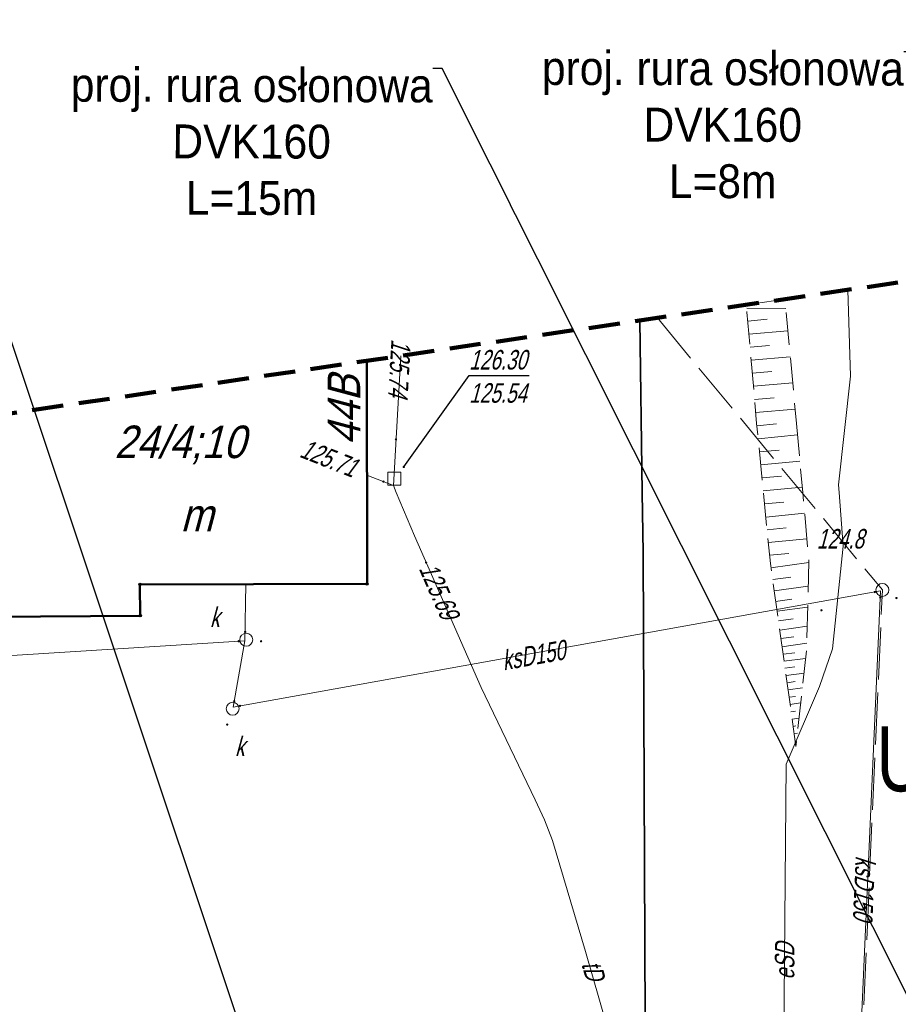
# Model space of a CAD drawing. Extents: x 7463256 to 7464485, y 5957341 to 5958260.
# Tile 75 of 256: x 7463538 to 7463572, y 5957559 to 5957597. Entities that reach past the tile are written whole.
import ezdxf
from ezdxf import colors
from ezdxf.entities.mleader import LeaderData, LeaderLine
from ezdxf.enums import TextEntityAlignment as Align
from ezdxf.math import Vec2, Vec3

# ---------------------------------------------------------------- set-up
doc = ezdxf.new("R2010")
doc.units = 0
doc.header["$MEASUREMENT"] = 0
for name, pattern in [('1.5_0.5', [2, 1.5, -0.5]), ('218-500', [1, 0.5, -0.5]), ('4', [1.8, 1.2, -0.6]), ('mz1.25_0.5', [1.75, 1.25, -0.5]), ('mz2.0_0.5', [2.5, 2, -0.5])]:
    doc.linetypes.add(name, pattern=pattern)
doc.layers.get('0').update_dxf_attribs({"color": 2, "linetype": 'CONTINUOUS', "lineweight": 5})
for name, color, linetype in [('000 Inne (niezydentyfikowane)', 7, 'CONTINUOUS'), ('217-Granica konturu klasyfikcyjnego', 7, 'CONTINUOUS'), ('218-Granica użytku', 7, 'CONTINUOUS'), ('238-Punkt adresowy budynku', 7, 'CONTINUOUS'), ('312-Budynek (powierzchnia)', 7, 'CONTINUOUS'), ('312-Funkcja i liczba kondygnacji', 7, 'CONTINUOUS'), ('312-Numer ewidencyjny budynku', 7, 'CONTINUOUS'), ('Obszar opracowania', 7, 'CONTINUOUS'), ('ogrodzenie trwałe (linia)', 7, 'CONTINUOUS'), ('przewód elektroenergetyczny (linia)', 7, 'CONTINUOUS'), ('przewód elektroenergetyczny (linia)-Atr1', 7, 'CONTINUOUS'), ('przewód kanalizacyjny (linia)', 7, 'CONTINUOUS'), ('przewód kanalizacyjny (linia)-Atr1', 7, 'CONTINUOUS'), ('przewód kanalizacyjny - projektowany lub w budowie (linia) - ob. projektowany', 7, 'CONTINUOUS'), ('przewód telekomunikacyjny (linia)', 7, 'CONTINUOUS'), ('przewód telekomunikacyjny (linia)-Atr1', 7, 'CONTINUOUS'), ('Punkt budynku', 7, 'CONTINUOUS'), ('punkt o określonej wysokości (sieć kanalizacyjna)', 7, 'CONTINUOUS'), ('punkt o określonej wysokości (sieć telekomunikacyjna)', 7, 'CONTINUOUS'), ('punkt o określonej wysokości (sieć telekomunikacyjna)-Atr2', 7, 'CONTINUOUS'), ('punkt o określonej wysokości (sieć telekomunikacyjna)-Atr3', 7, 'CONTINUOUS'), ('punkt wysokościowy naturalny', 7, 'CONTINUOUS'), ('punkt wysokościowy naturalny-Atr2', 7, 'CONTINUOUS'), ('skarpa nieumocniona (powierzchnia)', 7, 'CONTINUOUS'), ('studzienka kwadratowa - przewód telekomunikacyjny (punkt)', 7, 'CONTINUOUS'), ('studzienka okrągła - przewód kanalizacyjny (punkt)', 7, 'CONTINUOUS'), ('studzienka okrągła - przewód kanalizacyjny (punkt)-Atr17', 7, 'CONTINUOUS')]:
    doc.layers.add(name, color=color, linetype=linetype)
doc.layers.add('@Właściciele', color=6, linetype='CONTINUOUS', lineweight=20, plot=False)
doc.layers.add('OBMBS-21-18876-opis proj', color=1, linetype='CONTINUOUS', lineweight=18)
doc.styles.get("Standard").update_dxf_attribs({"font": 'txt', "width": 0.75})
doc.linetypes.add('902-500', pattern='A,3.75,0,[1,ksztalty.shx,S=0.5,R=0,X=0,Y=0],3.75', length=7.5)

# ---------------------------------------------------------------- blocks, each defined once
blk = doc.blocks.new('PW01')
at = {"linetype": 'Continuous', "lineweight": 13}
h = blk.add_hatch(color=0, dxfattribs=at)
edge = h.paths.add_edge_path()
edge.add_arc((0, 0), 0.045, 0, 360)
blk = doc.blocks.new('US15')
at = {"color": 0, "linetype": 'Continuous', "lineweight": 13}
blk.add_circle((0, 0), 0.25, dxfattribs=at)
blk = doc.blocks.new('US15A')
at = {"color": 0, "linetype": 'Continuous', "lineweight": 0}
blk.add_lwpolyline([(-0.25, -0.25), (0.25, -0.25), (0.25, 0.25), (-0.25, 0.25)], close=True, dxfattribs=at)
blk = doc.blocks.new('PUNKTBUD')
at = {"color": 0}
blk.add_circle((0, 0), 0.045, dxfattribs=at)

msp = doc.modelspace()

# ---------------------------------------------------------------- linework, layer by layer
at = {"layer": '000 Inne (niezydentyfikowane)', "color": 7, "linetype": 'Continuous', "lineweight": 13}
for p, q in [((7463566.26, 5957586.15), (7463567.75, 5957586.14)), ((7463566.29, 5957585.65), (7463567.04, 5957585.72)), ((7463566.33, 5957585.15), (7463567.83, 5957585.28)), ((7463566.38, 5957584.65), (7463567.13, 5957584.72)), ((7463566.42, 5957584.15), (7463567.92, 5957584.28)), ((7463566.46, 5957583.65), (7463567.22, 5957583.72)), ((7463566.51, 5957583.15), (7463568.02, 5957583.28)), ((7463566.55, 5957582.64), (7463567.31, 5957582.71)), ((7463566.59, 5957582.14), (7463568.11, 5957582.27)), ((7463566.64, 5957581.63), (7463567.4, 5957581.71)), ((7463566.69, 5957581.13), (7463568.2, 5957581.28)), ((7463566.74, 5957580.63), (7463567.49, 5957580.7)), ((7463566.79, 5957580.13), (7463568.29, 5957580.27)), ((7463566.84, 5957579.63), (7463567.59, 5957579.7)), ((7463566.88, 5957579.13), (7463568.38, 5957579.27)), ((7463566.93, 5957578.63), (7463567.68, 5957578.7)), ((7463566.98, 5957578.13), (7463568.47, 5957578.28)), ((7463567.03, 5957577.64), (7463567.77, 5957577.71)), ((7463567.08, 5957577.15), (7463568.56, 5957577.29)), ((7463567.13, 5957576.66), (7463567.87, 5957576.73)), ((7463567.18, 5957576.18), (7463568.64, 5957576.38)), ((7463567.25, 5957575.73), (7463567.94, 5957575.82)), ((7463567.31, 5957575.3), (7463568.61, 5957575.48)), ((7463567.36, 5957574.89), (7463567.98, 5957574.98)), ((7463567.42, 5957574.51), (7463568.59, 5957574.67)), ((7463567.47, 5957574.14), (7463568.03, 5957574.22)), ((7463567.52, 5957573.79), (7463568.57, 5957573.94)), ((7463567.56, 5957573.46), (7463568.06, 5957573.53)), ((7463567.6, 5957573.15), (7463568.56, 5957573.29)), ((7463567.65, 5957572.86), (7463568.1, 5957572.92)), ((7463567.68, 5957572.59), (7463568.51, 5957572.7)), ((7463567.72, 5957572.33), (7463568.1, 5957572.38)), ((7463567.76, 5957572.05), (7463568.45, 5957572.14)), ((7463567.8, 5957571.77), (7463568.11, 5957571.81)), ((7463567.84, 5957571.49), (7463568.39, 5957571.57)), ((7463567.88, 5957571.21), (7463568.12, 5957571.24)), ((7463567.92, 5957570.93), (7463568.32, 5957570.99)), ((7463567.95, 5957570.65), (7463568.12, 5957570.68)), ((7463567.99, 5957570.37), (7463568.26, 5957570.41)), ((7463568.03, 5957570.09), (7463568.13, 5957570.11)), ((7463568.07, 5957569.82), (7463568.2, 5957569.83))]:
    msp.add_line(p, q, dxfattribs=at)
at = {"layer": '217-Granica konturu klasyfikcyjnego', "color": 3, "linetype": '1.5_0.5', "lineweight": 18, "flags": 128}
for points in [[(7463562.15, 5957585.674), (7463562.23, 5957579.07)], [(7463562.23, 5957579.07), (7463562.27, 5957576.76)], [(7463562.27, 5957576.76), (7463562.4, 5957548.69)]]:
    msp.add_lwpolyline(points, dxfattribs=at)
at = {"layer": '218-Granica użytku', "color": 3, "linetype": '218-500', "lineweight": 18, "flags": 128}
for points in [[(7463562.15, 5957585.674), (7463562.23, 5957579.07)], [(7463562.23, 5957579.07), (7463562.27, 5957576.76)], [(7463562.27, 5957576.76), (7463562.4, 5957548.69)]]:
    msp.add_lwpolyline(points, dxfattribs=at)
at = {"layer": '312-Budynek (powierzchnia)', "color": 7, "linetype": 'Continuous', "lineweight": 50, "flags": 128}
for points in [[(7463551.656, 5957584.127), (7463551.67, 5957575.56)], [(7463551.67, 5957575.56), (7463542.95, 5957575.54)], [(7463542.95, 5957575.54), (7463542.96, 5957574.34)], [(7463542.96, 5957574.34), (7463537.21, 5957574.3)]]:
    msp.add_lwpolyline(points, dxfattribs=at)
at = {"layer": 'Obszar opracowania', "color": 132, "linetype": '4', "lineweight": 200, "flags": 128}
msp.add_lwpolyline([(7463648.63, 5957598.42), (7463381.17, 5957559), (7463352.31, 5957567.45), (7463255.88, 5957568.85), (7463280.41, 5957340.9), (7463468.95, 5957378.08), (7463536.66, 5957509.53), (7463626.95, 5957460.4), (7463653.5, 5957411.27), (7463734.5, 5957471.02), (7463879.22, 5957698.07), (7464314.97, 5957939.96), (7464470.72, 5957945.23), (7464483.34, 5958244.06), (7464262.86, 5958260.06), (7464240.11, 5958013.73), (7463789.91, 5957739.13), (7463712.41, 5957593.35)], close=True, dxfattribs=at)
at = {"layer": 'ogrodzenie trwałe (linia)', "color": 7, "linetype": '902-500', "lineweight": 35, "flags": 128}
msp.add_lwpolyline([(7463514.89, 5957549.48), (7463536.93, 5957549.6), (7463562.39, 5957549.82), (7463562.27, 5957576.76), (7463562.23, 5957579.07), (7463562.149, 5957585.674)], dxfattribs=at)
at = {"layer": 'przewód elektroenergetyczny (linia)', "color": 1, "linetype": 'Continuous', "lineweight": 18, "flags": 128}
msp.add_lwpolyline([(7463442.22, 5957542.25), (7463445.26, 5957543.06), (7463447.01, 5957543.35), (7463447.81, 5957544.21), (7463443.38, 5957546.96), (7463443.27, 5957547.94), (7463465.53, 5957548.03), (7463477.86, 5957548.51), (7463496.11, 5957548.46), (7463505.79, 5957548.47), (7463525.12, 5957548.56), (7463542.15, 5957548.76), (7463563.06, 5957549.08), (7463565.7, 5957550.85), (7463567.67, 5957554.16), (7463567.69, 5957559.66), (7463567.76, 5957568.64), (7463569.04, 5957571.62), (7463569.55, 5957573.07), (7463569.95, 5957577.01), (7463569.8, 5957579.07), (7463569.78, 5957579.36), (7463570.23, 5957583.54), (7463570.134, 5957586.851)], dxfattribs=at)
at = {"layer": 'przewód kanalizacyjny (linia)', "color": 34, "linetype": 'Continuous', "lineweight": 18, "flags": 128}
for points in [[(7463547.02, 5957575.55), (7463546.98, 5957573.38)], [(7463569.57, 5957534.3), (7463571.39, 5957575.29), (7463546.53, 5957570.83), (7463546.98, 5957573.38)], [(7463546.98, 5957573.38), (7463536.8, 5957572.74)]]:
    msp.add_lwpolyline(points, dxfattribs=at)
at = {"layer": 'przewód kanalizacyjny - projektowany lub w budowie (linia) - ob. projektowany', "color": 34, "linetype": 'mz2.0_0.5', "lineweight": 18, "flags": 128}
msp.add_lwpolyline([(7463562.818, 5957585.772), (7463571.46, 5957575.33), (7463569.62, 5957534.37)], dxfattribs=at)
at = {"layer": 'przewód telekomunikacyjny (linia)', "color": 30, "linetype": 'Continuous', "lineweight": 18, "flags": 128}
for points in [[(7463552.68, 5957579.34), (7463552.967, 5957584.321)], [(7463552.68, 5957579.34), (7463551.66, 5957579.74)], [(7463552.68, 5957579.34), (7463552.79, 5957579.07), (7463553.49, 5957577.41), (7463556.05, 5957571.59), (7463558.13, 5957567.27), (7463558.49, 5957566.5), (7463558.79, 5957565.71), (7463560.06, 5957561.45), (7463561.67, 5957555.85), (7463563.38, 5957550.25)]]:
    msp.add_lwpolyline(points, dxfattribs=at)
at = {"layer": 'punkt o określonej wysokości (sieć telekomunikacyjna)-Atr2', "color": 7, "flags": 128}
msp.add_lwpolyline([(7463553.08, 5957580.05), (7463555.59, 5957583.56), (7463557.898, 5957583.56)], dxfattribs=at)
at = {"layer": 'skarpa nieumocniona (powierzchnia)', "color": 7, "linetype": 'mz1.25_0.5', "lineweight": 18, "flags": 128}
msp.add_lwpolyline([(7463568.16, 5957581.72), (7463568.4, 5957579.07), (7463568.64, 5957576.43), (7463568.55, 5957573.03), (7463568.14, 5957569.32), (7463567.16, 5957576.34), (7463566.89, 5957579.07), (7463566.63, 5957581.72), (7463566.26, 5957586), (7463566.26, 5957586.28), (7463567.72, 5957586.49)], close=True, dxfattribs=at)

# ---------------------------------------------------------------- block references
at = {"layer": 'Punkt budynku', "color": 5, "linetype": 'Continuous', "lineweight": 18}
for p in [(7463542.95, 5957575.54), (7463551.67, 5957575.56), (7463542.96, 5957574.34)]:
    msp.add_blockref('PUNKTBUD', p, dxfattribs=at)
at = {"layer": 'punkt o określonej wysokości (sieć kanalizacyjna)', "color": 34, "linetype": 'Continuous', "lineweight": 13}
for p in [(7463571.17, 5957575.25), (7463571.38, 5957575.04), (7463572, 5957575.02), (7463546.99, 5957573.72), (7463546.74, 5957573.36), (7463547.6, 5957573.36), (7463546.57, 5957571.06), (7463546.79, 5957570.88), (7463546.3, 5957570.16)]:
    msp.add_blockref('PW01', p, dxfattribs=at)
at = {"layer": 'punkt o określonej wysokości (sieć telekomunikacyjna)', "color": 30, "linetype": 'Continuous', "lineweight": 13}
for p in [(7463552.78, 5957581.11), (7463553.08, 5957580.05), (7463552.3, 5957579.49), (7463553.94, 5957576.38)]:
    msp.add_blockref('PW01', p, dxfattribs=at)
at = {"layer": 'punkt wysokościowy naturalny', "color": 7, "linetype": 'Continuous', "lineweight": 13}
msp.add_blockref('PW01', (7463569.12, 5957574.55), dxfattribs=at)
at = {"layer": 'studzienka kwadratowa - przewód telekomunikacyjny (punkt)', "color": 30, "linetype": 'Continuous', "lineweight": 18}
msp.add_blockref('US15A', (7463552.72, 5957579.6), dxfattribs=at)
at = {"layer": 'studzienka okrągła - przewód kanalizacyjny (punkt)', "color": 34, "linetype": 'Continuous', "lineweight": 18}
for p in [(7463571.46, 5957575.33), (7463547.03, 5957573.42), (7463546.51, 5957570.77)]:
    msp.add_blockref('US15', p, dxfattribs=at)

# ---------------------------------------------------------------- texts
at = {"layer": '238-Punkt adresowy budynku', "color": 7, "linetype": 'Continuous', "lineweight": 25, "oblique": 15, "width": 0.9}
msp.add_text('44B', height=1.25, rotation=90.092, dxfattribs=at).set_placement((7463551.41, 5957582.24), align=Align.CENTER)
at = {"layer": '312-Funkcja i liczba kondygnacji', "color": 7, "linetype": 'Continuous', "lineweight": 18, "oblique": 15, "width": 0.9}
msp.add_text('m', height=1.25, dxfattribs=at).set_placement((7463545.13, 5957578.2), align=Align.MIDDLE_CENTER)
at = {"layer": '312-Numer ewidencyjny budynku', "color": 7, "linetype": 'Continuous', "lineweight": 18, "oblique": 15, "width": 0.9}
msp.add_text('24/4;10', height=1.25, dxfattribs=at).set_placement((7463541.97, 5957580.39))
at = {"layer": 'przewód elektroenergetyczny (linia)-Atr1', "color": 1, "oblique": 15, "width": 0.72}
msp.add_text('eSD', height=0.75, rotation=89.553, dxfattribs=at).set_placement((7463567.7, 5957560.37), align=Align.MIDDLE_LEFT)
at = {"layer": 'przewód kanalizacyjny (linia)-Atr1', "color": 34, "oblique": 15, "width": 0.72}
for rotation, p in [(10.16, (7463556.92, 5957572.24)), (267.43, (7463570.44, 5957565.13))]:
    msp.add_text('ksD150', height=0.75, rotation=rotation, dxfattribs=at).set_placement(p)
at = {"layer": 'przewód telekomunikacyjny (linia)-Atr1', "color": 30, "oblique": 15, "width": 0.72}
msp.add_text('tD', height=0.75, rotation=286.11, dxfattribs=at).set_placement((7463559.9, 5957560.97))
at = {"layer": 'punkt o określonej wysokości (sieć telekomunikacyjna)-Atr2', "color": 30, "oblique": 15, "width": 0.72}
for s, rotation, p in [('125.74', 266.7, (7463552.61, 5957584.97)), ('125.71', 338.45, (7463549.04, 5957580.45)), ('125.69', 293.73, (7463553.65, 5957576.15))]:
    msp.add_text(s, height=0.75, rotation=rotation, dxfattribs=at).set_placement(p)
msp.add_text('126.30', height=0.75, dxfattribs=at).set_placement((7463555.59, 5957583.567), align=Align.BOTTOM_LEFT)
at = {"layer": 'punkt o określonej wysokości (sieć telekomunikacyjna)-Atr3', "color": 30, "oblique": 15, "width": 0.72}
msp.add_text('125.54', height=0.75, dxfattribs=at).set_placement((7463555.59, 5957582.292), align=Align.BOTTOM_LEFT)
at = {"layer": 'punkt wysokościowy naturalny-Atr2', "color": 7, "oblique": 15, "width": 0.72}
msp.add_text('124.8', height=0.75, dxfattribs=at).set_placement((7463568.94, 5957576.92))
at = {"layer": 'studzienka okrągła - przewód kanalizacyjny (punkt)-Atr17', "color": 34, "oblique": 15, "width": 0.72}
for p in [(7463545.64, 5957573.91), (7463546.6, 5957568.95)]:
    msp.add_text('k', height=0.75, dxfattribs=at).set_placement(p)

# ---------------------------------------------------------------- next in the draw order: leaders
at = {"layer": 'OBMBS-21-18876-opis proj', "lineweight": 20}
ml = msp.add_multileader_mtext('Standard', dxfattribs=at)
ml.set_content('\\pxqc;{\\W0.9;\\fArial|b0|i0|c238|p34;proj. rura osłonowa DVK160\\PL=8m}', color=256)
ml.set_leader_properties()
ml.build(insert=Vec2(0, 0))
ml.multileader.update_dxf_attribs({"has_text_frame": 1, "text_right_attachment_type": 0, "dogleg_length": 0.36, "arrow_head_size": 1.3})
ctx = ml.context
ctx.base_point, ctx.char_height, ctx.arrow_head_size, ctx.landing_gap_size, ctx.plane_origin, ctx.plane_x_axis, ctx.plane_y_axis = Vec3(7463558.383, 5957595.358, -10.8), 1.3, 1.3, 0.09, Vec3(7463616.413, 5957648.081, -10.8), Vec3(0.999998, -0.001891), Vec3(0.001891, 0.999998)
ctx.right_attachment, ctx.text_align_type = 0, 2
notes = []
notes.append((ctx, [(0, (1, 1, 0), (7463572.648, 5957595.993, -10.8), (-0.999998, 0.001891), 0.36, [(0, [(7463605.979, 5957526.194, -10.8)], 0, [])])]))
ctx.mtext.insert, ctx.mtext.text_direction, ctx.mtext.rotation, ctx.mtext.width, ctx.mtext.defined_height, ctx.mtext.alignment, ctx.mtext.flow_direction = Vec3(7463565.336, 5957596.006, -10.8), Vec3(0.999998, -0.001891), 6.281295, 15.3063, 27.692, 2, 5
ctx.mtext.has_bg_fill, ctx.mtext.bg_color, ctx.mtext.bg_scale_factor, ctx.mtext.bg_transparency, ctx.mtext.use_window_bg_color = 1, -1023410167, 1.5, 0, 1
for ctx, leaders in notes:
    for number, flags, end, landing, length, lines in leaders:
        leader = LeaderData()
        leader.index, (leader.has_last_leader_line, leader.has_dogleg_vector, leader.attachment_direction) = number, flags
        leader.last_leader_point, leader.dogleg_vector, leader.dogleg_length = Vec3(end), Vec3(landing), length
        for number, points, colour, breaks in lines:
            line = LeaderLine()
            line.index, line.vertices, line.color, line.breaks = number, Vec3.list(points), colors.encode_raw_color(colour), breaks
            leader.lines.append(line)
        ctx.leaders.append(leader)

# ---------------------------------------------------------------- next in the draw order: texts
at = {"layer": '@Właściciele', "insert": (7463571.229, 5957570.098), "char_height": 2.5, "width": 5.76377, "attachment_point": 1}
msp.add_mtext('{\\fArial|b0|i0|c238|p34;UWM}', dxfattribs=at)

# ---------------------------------------------------------------- next in the draw order: leaders
at = {"layer": 'OBMBS-21-18876-opis proj', "lineweight": 20}
ml = msp.add_multileader_mtext('Standard', dxfattribs=at)
ml.set_content('\\pxqc;{\\W0.9;\\fArial|b0|i0|c238|p34;proj. rura osłonowa DVK160\\PL=8m}', color=256)
ml.set_leader_properties()
ml.build(insert=Vec2(0, 0))
ml.multileader.update_dxf_attribs({"has_text_frame": 1, "text_right_attachment_type": 0, "dogleg_length": 0.36, "arrow_head_size": 1.3})
ctx = ml.context
ctx.base_point, ctx.char_height, ctx.arrow_head_size, ctx.landing_gap_size, ctx.plane_origin, ctx.plane_x_axis, ctx.plane_y_axis = Vec3(7463519.76, 5957596.176, -10.8), 1.3, 1.3, 0.09, Vec3(7463598.982, 5957646.642, -10.8), Vec3(0.999998, -0.001891), Vec3(0.001891, 0.999998)
ctx.right_attachment, ctx.text_align_type = 0, 2
notes = []
notes.append((ctx, [(0, (1, 1, 0), (7463534.024, 5957596.81, -10.8), (-0.999998, 0.001891), 0.36, [(0, [(7463557.02, 5957527.954, -10.8)], 0, [])])]))
ctx.mtext.insert, ctx.mtext.text_direction, ctx.mtext.rotation, ctx.mtext.width, ctx.mtext.defined_height, ctx.mtext.alignment, ctx.mtext.flow_direction = Vec3(7463526.712, 5957596.824, -10.8), Vec3(0.999998, -0.001891), 6.281295, 15.3063, 27.692, 2, 5
ctx.mtext.has_bg_fill, ctx.mtext.bg_color, ctx.mtext.bg_scale_factor, ctx.mtext.bg_transparency, ctx.mtext.use_window_bg_color = 1, -1023410167, 1.5, 0, 1
for ctx, leaders in notes:
    for number, flags, end, landing, length, lines in leaders:
        leader = LeaderData()
        leader.index, (leader.has_last_leader_line, leader.has_dogleg_vector, leader.attachment_direction) = number, flags
        leader.last_leader_point, leader.dogleg_vector, leader.dogleg_length = Vec3(end), Vec3(landing), length
        for number, points, colour, breaks in lines:
            line = LeaderLine()
            line.index, line.vertices, line.color, line.breaks = number, Vec3.list(points), colors.encode_raw_color(colour), breaks
            leader.lines.append(line)
        ctx.leaders.append(leader)

# ---------------------------------------------------------------- next in the draw order: leaders
ml = msp.add_multileader_mtext('Standard', dxfattribs=at)
ml.set_content('\\pxqc;{\\W0.9;\\fArial|b0|i0|c238|p34;proj. rura osłonowa DVK160\\PL=15m}', color=256)
ml.set_leader_properties()
ml.build(insert=Vec2(0, 0))
ml.multileader.update_dxf_attribs({"has_text_frame": 1, "text_right_attachment_type": 0, "dogleg_length": 0.36, "arrow_head_size": 1.3})
ctx = ml.context
ctx.base_point, ctx.char_height, ctx.arrow_head_size, ctx.landing_gap_size, ctx.plane_origin, ctx.plane_x_axis, ctx.plane_y_axis = Vec3(7463540.29, 5957594.714, -10.8), 1.3, 1.3, 0.09, Vec3(7463619.512, 5957645.18, -10.8), Vec3(0.999998, -0.001891), Vec3(0.001891, 0.999998)
ctx.right_attachment, ctx.text_align_type = 0, 2
notes = []
notes.append((ctx, [(0, (1, 1, 0), (7463554.554, 5957595.348, -10.8), (-0.999998, 0.001891), 0.36, [(0, [(7463586.615, 5957531.454, -10.8)], 0, [])])]))
ctx.mtext.insert, ctx.mtext.text_direction, ctx.mtext.rotation, ctx.mtext.width, ctx.mtext.defined_height, ctx.mtext.alignment, ctx.mtext.flow_direction = Vec3(7463547.243, 5957595.362, -10.8), Vec3(0.999998, -0.001891), 6.281295, 15.3063, 27.692, 2, 5
ctx.mtext.has_bg_fill, ctx.mtext.bg_color, ctx.mtext.bg_scale_factor, ctx.mtext.bg_transparency, ctx.mtext.use_window_bg_color = 1, -1023410167, 1.5, 0, 1
for ctx, leaders in notes:
    for number, flags, end, landing, length, lines in leaders:
        leader = LeaderData()
        leader.index, (leader.has_last_leader_line, leader.has_dogleg_vector, leader.attachment_direction) = number, flags
        leader.last_leader_point, leader.dogleg_vector, leader.dogleg_length = Vec3(end), Vec3(landing), length
        for number, points, colour, breaks in lines:
            line = LeaderLine()
            line.index, line.vertices, line.color, line.breaks = number, Vec3.list(points), colors.encode_raw_color(colour), breaks
            leader.lines.append(line)
        ctx.leaders.append(leader)

doc.saveas('drawing.dxf')
